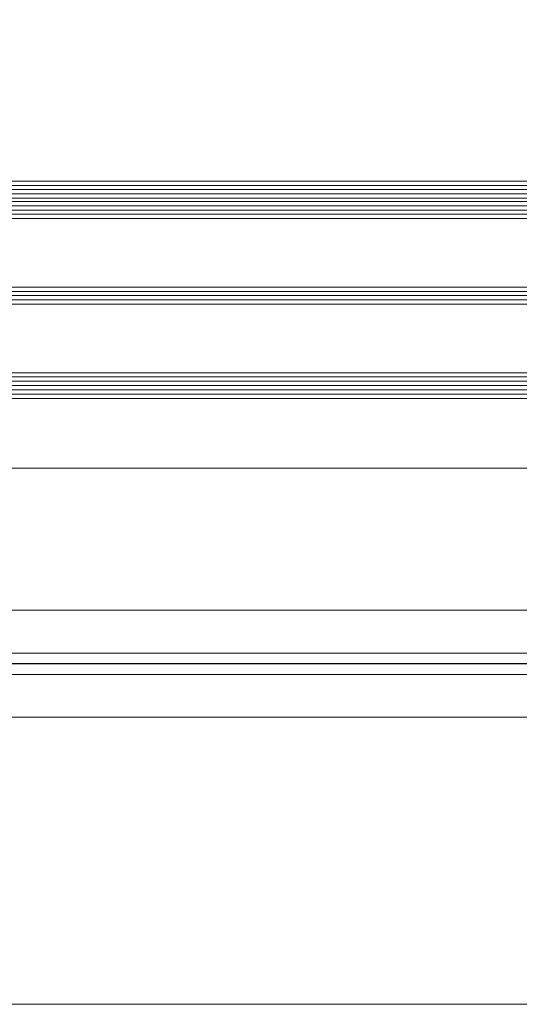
# Model space of a CAD drawing. Extents: x 1911006 to 2186114, y 709265 to 747216.
# Tile 80 of 256: x 1919634 to 1919750, y 735011 to 735241. Entities that reach past the tile are written whole.
import ezdxf

# ---------------------------------------------------------------- set-up
doc = ezdxf.new("R2010")
doc.units = 0
doc.header["$LTSCALE"] = 500
doc.header["$MEASUREMENT"] = 0
doc.linetypes.add('ACAD_ISO02W100', pattern=[15, 12, -3])
doc.linetypes.add('AM_DIN_G_W050', pattern=[13.75, 9.75, -1.5, 1, -1.5])
for name, color, linetype, lineweight in [('!_A_01_TENKÁ', 8, 'CONTINUOUS', 13), ('!_A_03_ČIARKOVANÁ', 41, 'ACAD_ISO02W100', 13), ('_MB_kreskowanie_szklo_0.09', 157, 'CONTINUOUS', 9), ('_MB_szklo_0.15', 142, 'CONTINUOUS', 15), ('AM_7', 4, 'AM_DIN_G_W050', 25)]:
    doc.layers.add(name, color=color, linetype=linetype, lineweight=lineweight)
doc.layers.add('!_A_44_REFERENCIA', color=241, linetype='CONTINUOUS', lineweight=15, plot=False)

msp = doc.modelspace()

# ---------------------------------------------------------------- linework, layer by layer
at = {"layer": '!_A_01_TENKÁ', "color": 7}
for p, q in [((1921360.13, 735103.23), (1917503.2, 735103.23)), ((1917503.2, 735093.23), (1921360.13, 735093.23)), ((1921360.13, 735088.23), (1917503.2, 735088.23)), ((1917503.2, 735078.23), (1921360.13, 735078.23))]:
    msp.add_line(p, q, dxfattribs=at)
at = {"layer": '!_A_03_ČIARKOVANÁ', "color": 7}
msp.add_lwpolyline([(1917346.45, 735136.39), (1933649.45, 735136.39)], dxfattribs=at)
at = {"layer": '!_A_03_ČIARKOVANÁ', "color": 7, "ltscale": 0.5}
msp.add_arc((1919522.2, 735230.23), 911.75, 0, 90, dxfattribs=at)
at = {"layer": '!_A_44_REFERENCIA', "color": 7}
msp.add_line((1919853.59, 735011.17), (1919259.59, 735011.17), dxfattribs=at)
at = {"layer": '_MB_kreskowanie_szklo_0.09', "color": 7}
for points in [[(1919582.45, 735202.49), (1920320.45, 735202.49)], [(1919582.45, 735201.49), (1920320.45, 735201.49)], [(1919582.45, 735200.49), (1920320.45, 735200.49)], [(1919582.45, 735197.73), (1920320.45, 735197.73)], [(1919582.45, 735196.73), (1920320.45, 735196.73)], [(1919582.45, 735195.73), (1920320.45, 735195.73)], [(1919582.45, 735177.73), (1920320.45, 735177.73)], [(1919582.45, 735176.73), (1920320.45, 735176.73)], [(1919582.45, 735175.73), (1920320.45, 735175.73)], [(1919582.45, 735157.73), (1920320.45, 735157.73)], [(1919582.45, 735156.73), (1920320.45, 735156.73)], [(1919582.45, 735155.73), (1920320.45, 735155.73)], [(1919582.45, 735154.73), (1920320.45, 735154.73)], [(1919582.45, 735153.73), (1920320.45, 735153.73)]]:
    msp.add_lwpolyline(points, dxfattribs=at)
at = {"layer": '_MB_szklo_0.15', "color": 7}
for points in [[(1920320.45, 735199.49), (1919582.45, 735199.49), (1919582.45, 735203.49), (1920320.45, 735203.49)], [(1920320.45, 735198.73), (1919582.45, 735198.73), (1919582.45, 735199.49), (1920320.45, 735199.49)], [(1920320.45, 735194.73), (1919582.45, 735194.73), (1919582.45, 735198.73), (1920320.45, 735198.73)], [(1920320.45, 735174.73), (1919582.45, 735174.73), (1919582.45, 735178.73), (1920320.45, 735178.73)], [(1920320.45, 735152.73), (1919582.45, 735152.73), (1919582.45, 735158.73), (1920320.45, 735158.73)]]:
    msp.add_lwpolyline(points, dxfattribs=at)
at = {"layer": 'AM_7', "color": 7}
msp.add_line((1921360.13, 735090.73), (1917479.5, 735090.73), dxfattribs=at)

doc.saveas('drawing.dxf')
